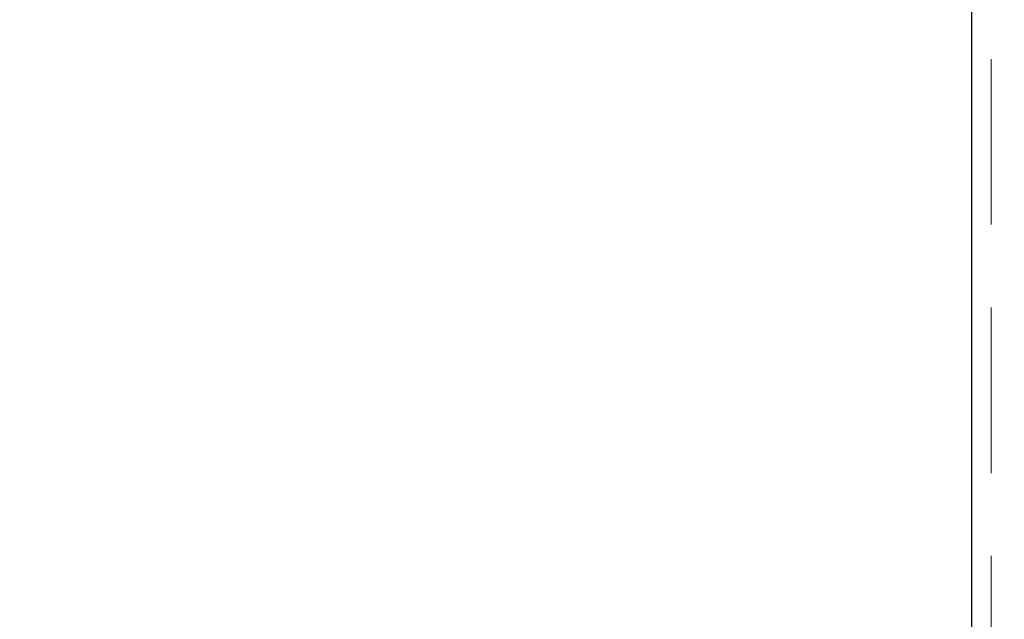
# Model space of a CAD drawing. Header units: millimetres. Extents: x 8 to 290, y 2 to 202.
# Tile 72 of 104: x 250.34 to 257.89, y 95.53 to 100.12. Entities that reach past the tile are written whole.
import ezdxf

# ---------------------------------------------------------------- set-up
doc = ezdxf.new("R2010")
doc.units = ezdxf.units.MM
doc.linetypes.add('HIDDEN', pattern=[1.905, 1.27, -0.635])
doc.styles.add('SLDTEXTSTYLE2', font='TXT', dxfattribs={"width": 0.605})
doc.dimstyles.new('SLDDIMSTYLE2', dxfattribs={"dimtxt": 2.568319, "dimasz": 3, "dimexe": 0, "dimexo": 0.0625, "dimgap": 0.64208, "dimtad": 1, "dimlfac": 20, "dimrnd": 1e-09, "dimzin": 12, "dimdsep": 46, "dimtxsty": 'SLDTEXTSTYLE2', "dimsah": 1, "dimcen": 0.09, "dimadec": 0, "dimazin": 3, "dimtfac": 1, "dimtofl": 0, "dimtmove": 0, "dimatfit": 3, "dimfxl": 1, "dimfrac": 2, "dimtolj": 1, "dimtzin": 12, "dimarcsym": 0})

# ---------------------------------------------------------------- blocks, each defined once
blk = doc.blocks.new('_D_11')
at = {"color": 7, "linetype": 'Continuous', "lineweight": 0}
blk.add_line((191.0416, 87.5654), (259.6416, 87.5654), dxfattribs=at)
at = {"color": 7, "linetype": 'Continuous', "lineweight": 18}
for points in [[(191.0416, 87.5654), (194.0416, 86.8154), (194.0416, 88.3154)], [(259.6416, 87.5654), (256.6416, 88.3154), (256.6416, 86.8154)]]:
    blk.add_solid(points, dxfattribs=at)
at = {"color": 7, "linetype": 'Continuous', "lineweight": 18, "insert": (221.4218, 90.976), "char_height": 2.64583, "attachment_point": 1, "style": 'SLDTEXTSTYLE2'}
blk.add_mtext('1372', dxfattribs=at)

msp = doc.modelspace()

# ---------------------------------------------------------------- linework, layer by layer
at = {"color": 7, "linetype": 'HIDDEN', "lineweight": 18}
msp.add_line((257.79158, 68.07227), (257.79158, 103.77227), dxfattribs=at)
at = {"color": 7, "linetype": 'Continuous', "lineweight": 25}
msp.add_line((257.64158, 68.07227), (257.64158, 100.41227), dxfattribs=at)

# ---------------------------------------------------------------- dimensions: what is measured, and where the dimension line sits
at = {"color": 7, "linetype": 'Continuous', "lineweight": 18}
dim = msp.add_linear_dim(base=(259.64158, 87.56538), p1=(191.04158, 103.62227), p2=(259.64158, 103.62227), dimstyle='SLDDIMSTYLE2', dxfattribs=at)
dim.commit()
dim.dimension.update_dxf_attribs({"geometry": '_D_11', "text_midpoint": (225.34158, 87.56538), "dimtype": 160})

doc.saveas('drawing.dxf')
